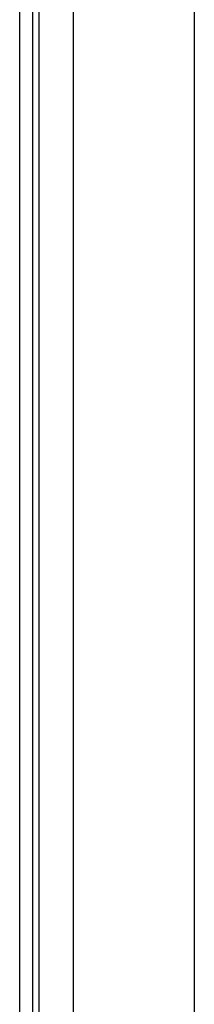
# Model space of a CAD drawing. Header units: inches. Extents: x 20 to 683, y 61 to 320.
# Tile 65 of 256: x 20.348 to 21.25, y 199.91 to 205.005. Entities that reach past the tile are written whole.
import ezdxf

# ---------------------------------------------------------------- set-up
doc = ezdxf.new("R2010")
doc.units = ezdxf.units.IN
doc.header["$MEASUREMENT"] = 0
doc.layers.add('Visible Edges(ANSI)', color=7, linetype='Continuous', lineweight=25)
doc.layers.add('Visible Tangent Edges(ANSI)', color=7, linetype='Continuous', lineweight=25)

msp = doc.modelspace()

# ---------------------------------------------------------------- linework, layer by layer
at = {"layer": 'Visible Edges(ANSI)'}
for p, q in [((20.3478, 176.4917), (20.3478, 215.0947)), ((20.4158, 176.4917), (20.4158, 215.0947)), ((20.6253, 195.9566), (20.6253, 214.4897)), ((21.2503, 214.4897), (21.2503, 196.1186))]:
    msp.add_line(p, q, dxfattribs=at)
at = {"layer": 'Visible Tangent Edges(ANSI)'}
msp.add_line((20.4468, 215.0947), (20.4468, 176.3747), dxfattribs=at)

doc.saveas('drawing.dxf')
